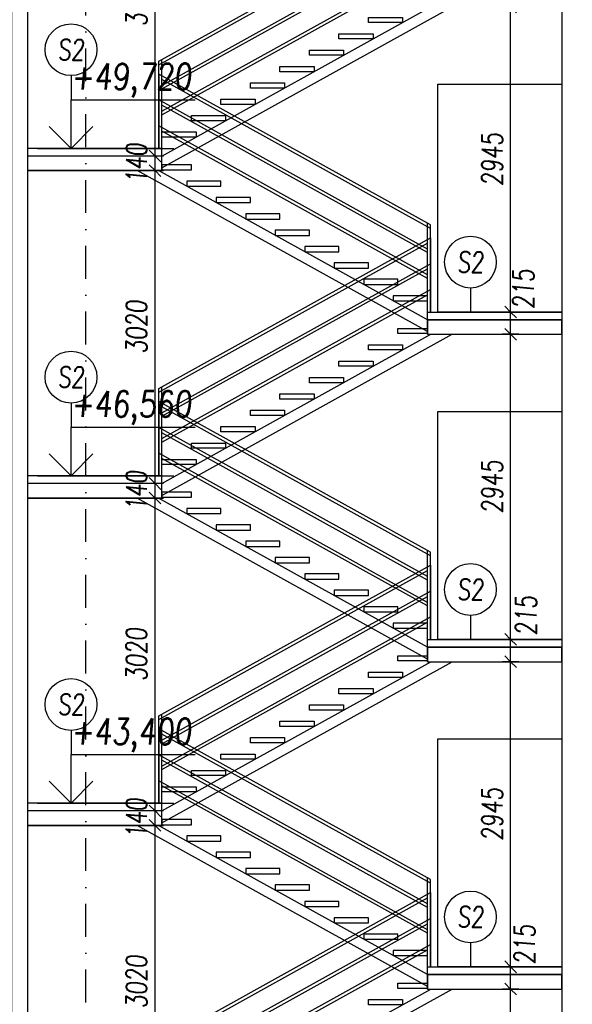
# Model space of a CAD drawing. Header units: millimetres. Extents: x -24606338 to 439687, y 151354 to 480404.
# Tile 73 of 93: x 362198 to 367538, y 229291 to 238794. Entities that reach past the tile are written whole.
import ezdxf
from ezdxf.enums import TextEntityAlignment as Align

# ---------------------------------------------------------------- set-up
doc = ezdxf.new("R2010")
doc.units = ezdxf.units.MM
doc.linetypes.add('ČERCHOVANÁ', pattern=[25.4, 12.7, -6.35, 0, -6.35])
for name, color, linetype in [('DVERE', 4, 'Continuous'), ('KOTY', 7, 'Continuous'), ('OSY', 7, 'Continuous'), ('TENKA', 4, 'Continuous'), ('TLUSTA', 2, 'Continuous'), ('ŽB', 3, 'Continuous')]:
    doc.layers.add(name, color=color, linetype=linetype)
doc.styles.add('CS-ROMANS', font='romans.shx', dxfattribs={"width": 0.75, "oblique": 5})
doc.styles.add('CS-ROMANS_100', font='romans.shx', dxfattribs={"width": 0.75, "oblique": 5, "height": 200})
doc.styles.add('ROMANS', font='romans.shx', dxfattribs={"width": 0.75, "oblique": 5, "height": 200})
doc.dimstyles.new('A_KÓTA_100', dxfattribs={"dimtxt": 200, "dimasz": 4, "dimexe": 100, "dimexo": 1500, "dimgap": 80, "dimtad": 1, "dimdec": 0, "dimdsep": 46, "dimtxsty": 'CS-ROMANS_100', "dimblk": 'KOT_CARA20', "dimcen": 90, "dimse1": 1, "dimse2": 1, "dimclrd": 256, "dimclre": 256, "dimclrt": 256, "dimadec": 0, "dimazin": 0, "dimtfac": 1, "dimtdec": 0, "dimtix": 1, "dimtmove": 2, "dimatfit": 3, "dimldrblk": 'OBLIQUE', "dimfxl": 1, "dimfxlon": 1, "dimtolj": 1, "dimarcsym": 0})

# ---------------------------------------------------------------- blocks, each defined once
blk = doc.blocks.new('VÝŠKOVÁ KÓTA 1')
at = {"ltscale": 0.25}
for p, q in [((0, 3.758), (9.586, 3.758)), ((0, 0), (0, 3.758)), ((0, 0), (-1.697, 1.697)), ((0, 0), (1.697, 1.697))]:
    blk.add_line(p, q, dxfattribs=at)
at = {"style": 'ROMANS', "oblique": 5, "width": 0.8}
blk.add_attdef('VÝŠKA', (0, 4.539), '', height=2, dxfattribs=at)
blk = doc.blocks.new('BUDOVA_A_schodiste_rez')
at = {"layer": 'TENKA', "color": 7}
for p, q in [((37.5, 2296.6), (37.5, 1580)), ((2662.5, 841.4), (37.5, 2296.6)), ((2662.5, 807.1), (67.5, 2245.7)), ((2632.5, 608), (37.5, 2046.6)), ((2632.5, 573.7), (67.5, 1995.7)), ((2632.5, 358), (37.5, 1796.6)), ((2632.5, 323.7), (67.5, 1745.7)), ((37.5, -738.6), (2662.5, 716.6)), ((37.5, -772.9), (2632.5, 665.7)), ((2662.5, 716.6), (2662.5, 0)), ((67.5, -972), (2662.5, 466.6)), ((67.5, -1006.3), (2632.5, 415.7)), ((67.5, -1222), (2662.5, 216.6)), ((67.5, -1256.3), (2632.5, 165.7))]:
    blk.add_line(p, q, dxfattribs=at)
for points in [[(67.5, 1580), (67.5, 2280)], [(2632.5, 0), (2632.5, 858)], [(2662.5, 0), (2662.5, 841.4)], [(2632.5, 0), (2632.5, 700)], [(37.5, -1580), (37.5, -738.6)], [(67.5, -1580), (67.5, -722)]]:
    blk.add_lwpolyline(points, dxfattribs=at)
at = {"layer": 'TENKA'}
for points in [[(2632.5, -189.3), (-171.2, 1365)], [(2632.5, -75), (35, 1365)], [(67.5, -1655), (2665, -215)], [(67.5, -1769.3), (2871.2, -215)]]:
    blk.add_lwpolyline(points, dxfattribs=at)
for points in [[(352.5, 1422), (67.5, 1422), (67.5, 1372), (352.5, 1372)], [(637.5, 1264), (307.4, 1264), (307.4, 1214), (637.5, 1214)], [(922.5, 1106), (592.4, 1106), (592.4, 1056), (922.5, 1056)], [(1207.5, 948), (877.4, 948), (877.4, 898), (1207.5, 898)], [(1492.5, 790), (1162.4, 790), (1162.4, 740), (1492.5, 740)], [(1777.5, 632), (1447.4, 632), (1447.4, 582), (1777.5, 582)], [(2062.5, 474), (1732.4, 474), (1732.4, 424), (2062.5, 424)], [(2347.5, 316), (2017.4, 316), (2017.4, 266), (2347.5, 266)], [(2632.5, 158), (2302.4, 158), (2302.4, 108), (2632.5, 108)], [(2347.5, -158), (2632.5, -158), (2632.5, -208), (2347.5, -208)], [(2062.5, -316), (2392.6, -316), (2392.6, -366), (2062.5, -366)], [(1777.5, -474), (2107.6, -474), (2107.6, -524), (1777.5, -524)], [(1492.5, -632), (1822.6, -632), (1822.6, -682), (1492.5, -682)], [(1207.5, -790), (1537.6, -790), (1537.6, -840), (1207.5, -840)], [(922.5, -948), (1252.6, -948), (1252.6, -998), (922.5, -998)], [(637.5, -1106), (967.6, -1106), (967.6, -1156), (637.5, -1156)], [(352.5, -1264), (682.6, -1264), (682.6, -1314), (352.5, -1314)], [(67.5, -1422), (397.6, -1422), (397.6, -1472), (67.5, -1472)]]:
    blk.add_lwpolyline(points, close=True, dxfattribs=at)
blk = doc.blocks.new('KOT_CARA20')
for p, q in [((0, 0), (-14.1, -14.1)), ((0, 20), (0, -20)), ((0, 0), (14.1, 14.1))]:
    blk.add_line(p, q)
blk = doc.blocks.new('*D2933')
at = {"layer": 'Defpoints', "color": 0, "transparency": 16777216}
for p in [(366942.4, 229437.2), (367438.2, 229437.2), (367438.2, 226492.2)]:
    blk.add_point(p, dxfattribs=at)
at = {"layer": 'KOTY', "lineweight": -2, "transparency": 16777216}
blk.add_line((366942.4, 226496.2), (366942.4, 229433.2), dxfattribs=at)
at = {"layer": 'KOTY', "lineweight": -2, "transparency": 16777216, "xscale": 4, "yscale": 4, "zscale": 4}
for p, rotation in [((366942.4, 229437.2), 90), ((366942.4, 226492.2), 270)]:
    blk.add_blockref('KOT_CARA20', p, dxfattribs=dict(at, rotation=rotation))
at = {"layer": 'KOTY', "transparency": 16777216, "insert": (366762.4, 227964.7), "char_height": 200, "attachment_point": 5, "rotation": 90, "style": 'CS-ROMANS_100'}
blk.add_mtext('\\A1;2945', dxfattribs=at)
blk = doc.blocks.new('_OBLIQUE')
at = {"color": 0, "linetype": 'ByBlock', "ltscale": 15}
blk.add_line((-0.5, -0.5), (0.5, 0.5), dxfattribs=at)
blk = doc.blocks.new('*D2934')
at = {"layer": 'Defpoints', "color": 0, "transparency": 16777216}
for p in [(366942.4, 229652.2), (367438.2, 229652.2), (367438.2, 229437.2)]:
    blk.add_point(p, dxfattribs=at)
at = {"layer": 'KOTY', "lineweight": -2, "transparency": 16777216}
blk.add_line((366942.4, 229441.2), (366942.4, 229648.2), dxfattribs=at)
at = {"layer": 'KOTY', "lineweight": -2, "transparency": 16777216, "xscale": 4, "yscale": 4, "zscale": 4}
for p, rotation in [((366942.4, 229652.2), 90), ((366942.4, 229437.2), 270)]:
    blk.add_blockref('KOT_CARA20', p, dxfattribs=dict(at, rotation=rotation))
at = {"layer": 'KOTY', "transparency": 16777216, "insert": (367076.9, 229867.3), "char_height": 200, "attachment_point": 5, "rotation": 90, "style": 'CS-ROMANS_100'}
blk.add_mtext('\\A1;215', dxfattribs=at)
blk = doc.blocks.new('*D2935')
at = {"layer": 'Defpoints', "color": 0, "transparency": 16777216}
for p in [(366942.4, 232597.2), (367438.2, 232597.2), (367438.2, 229652.2)]:
    blk.add_point(p, dxfattribs=at)
at = {"layer": 'KOTY', "lineweight": -2, "transparency": 16777216}
blk.add_line((366942.4, 229656.2), (366942.4, 232593.2), dxfattribs=at)
at = {"layer": 'KOTY', "lineweight": -2, "transparency": 16777216, "xscale": 4, "yscale": 4, "zscale": 4}
for p, rotation in [((366942.4, 232597.2), 90), ((366942.4, 229652.2), 270)]:
    blk.add_blockref('KOT_CARA20', p, dxfattribs=dict(at, rotation=rotation))
at = {"layer": 'KOTY', "transparency": 16777216, "insert": (366762.4, 231124.7), "char_height": 200, "attachment_point": 5, "rotation": 90, "style": 'CS-ROMANS_100'}
blk.add_mtext('\\A1;2945', dxfattribs=at)
blk = doc.blocks.new('*D2936')
at = {"layer": 'Defpoints', "color": 0, "transparency": 16777216}
for p in [(366942.4, 232812.2), (367438.2, 232812.2), (367438.2, 232597.2)]:
    blk.add_point(p, dxfattribs=at)
at = {"layer": 'KOTY', "lineweight": -2, "transparency": 16777216}
blk.add_line((366942.4, 232601.2), (366942.4, 232808.2), dxfattribs=at)
at = {"layer": 'KOTY', "lineweight": -2, "transparency": 16777216, "xscale": 4, "yscale": 4, "zscale": 4}
for p, rotation in [((366942.4, 232812.2), 90), ((366942.4, 232597.2), 270)]:
    blk.add_blockref('KOT_CARA20', p, dxfattribs=dict(at, rotation=rotation))
at = {"layer": 'KOTY', "transparency": 16777216, "insert": (367090.6, 233041.5), "char_height": 200, "attachment_point": 5, "rotation": 90, "style": 'CS-ROMANS_100'}
blk.add_mtext('\\A1;215', dxfattribs=at)
blk = doc.blocks.new('*D2937')
at = {"layer": 'Defpoints', "color": 0, "transparency": 16777216}
for p in [(366942.4, 235757.2), (367438.2, 235757.2), (367438.2, 232812.2)]:
    blk.add_point(p, dxfattribs=at)
at = {"layer": 'KOTY', "lineweight": -2, "transparency": 16777216}
blk.add_line((366942.4, 232816.2), (366942.4, 235753.2), dxfattribs=at)
at = {"layer": 'KOTY', "lineweight": -2, "transparency": 16777216, "xscale": 4, "yscale": 4, "zscale": 4}
for p, rotation in [((366942.4, 235757.2), 90), ((366942.4, 232812.2), 270)]:
    blk.add_blockref('KOT_CARA20', p, dxfattribs=dict(at, rotation=rotation))
at = {"layer": 'KOTY', "transparency": 16777216, "insert": (366762.4, 234284.7), "char_height": 200, "attachment_point": 5, "rotation": 90, "style": 'CS-ROMANS_100'}
blk.add_mtext('\\A1;2945', dxfattribs=at)
blk = doc.blocks.new('*D2938')
at = {"layer": 'Defpoints', "color": 0, "transparency": 16777216}
for p in [(366942.4, 235972.2), (367438.2, 235972.2), (367438.2, 235757.2)]:
    blk.add_point(p, dxfattribs=at)
at = {"layer": 'KOTY', "lineweight": -2, "transparency": 16777216}
blk.add_line((366942.4, 235761.2), (366942.4, 235968.2), dxfattribs=at)
at = {"layer": 'KOTY', "lineweight": -2, "transparency": 16777216, "xscale": 4, "yscale": 4, "zscale": 4}
for p, rotation in [((366942.4, 235972.2), 90), ((366942.4, 235757.2), 270)]:
    blk.add_blockref('KOT_CARA20', p, dxfattribs=dict(at, rotation=rotation))
at = {"layer": 'KOTY', "transparency": 16777216, "insert": (367064.8, 236193.8), "char_height": 200, "attachment_point": 5, "rotation": 90, "style": 'CS-ROMANS_100'}
blk.add_mtext('\\A1;215', dxfattribs=at)
blk = doc.blocks.new('*D2939')
at = {"layer": 'Defpoints', "color": 0, "transparency": 16777216}
for p in [(366942.4, 238917.2), (367438.2, 238917.2), (367438.2, 235972.2)]:
    blk.add_point(p, dxfattribs=at)
at = {"layer": 'KOTY', "lineweight": -2, "transparency": 16777216}
blk.add_line((366942.4, 235976.2), (366942.4, 238913.2), dxfattribs=at)
at = {"layer": 'KOTY', "lineweight": -2, "transparency": 16777216, "xscale": 4, "yscale": 4, "zscale": 4}
for p, rotation in [((366942.4, 238917.2), 90), ((366942.4, 235972.2), 270)]:
    blk.add_blockref('KOT_CARA20', p, dxfattribs=dict(at, rotation=rotation))
at = {"layer": 'KOTY', "transparency": 16777216, "insert": (366762.4, 237444.7), "char_height": 200, "attachment_point": 5, "rotation": 90, "style": 'CS-ROMANS_100'}
blk.add_mtext('\\A1;2945', dxfattribs=at)
blk = doc.blocks.new('*D3418')
at = {"layer": 'Defpoints', "color": 0, "transparency": 16777216}
for p in [(363190.4, 231017.2), (363507.3, 231017.2), (363190.4, 227997.2)]:
    blk.add_point(p, dxfattribs=at)
at = {"layer": 'KOTY', "lineweight": -2, "transparency": 16777216}
blk.add_line((363507.3, 228001.2), (363507.3, 231013.2), dxfattribs=at)
at = {"layer": 'KOTY', "lineweight": -2, "transparency": 16777216, "xscale": 4, "yscale": 4, "zscale": 4}
for p, rotation in [((363507.3, 231017.2), 90), ((363507.3, 227997.2), 270)]:
    blk.add_blockref('KOT_CARA20', p, dxfattribs=dict(at, rotation=rotation))
at = {"layer": 'KOTY', "transparency": 16777216, "insert": (363327.3, 229507.2), "char_height": 200, "attachment_point": 5, "rotation": 90, "style": 'CS-ROMANS_100'}
blk.add_mtext('\\A1;3020', dxfattribs=at)
blk = doc.blocks.new('*D3419')
at = {"layer": 'Defpoints', "color": 0, "transparency": 16777216}
for p in [(363190.4, 231157.2), (363507.3, 231157.2), (363190.4, 231017.2)]:
    blk.add_point(p, dxfattribs=at)
at = {"layer": 'KOTY', "lineweight": -2, "transparency": 16777216}
for p, q in [((363507.3, 231161.2), (363507.3, 231165.2)), ((363507.3, 231017.2), (363507.3, 231157.2)), ((363507.3, 231013.2), (363507.3, 231009.2))]:
    blk.add_line(p, q, dxfattribs=at)
at = {"layer": 'KOTY', "lineweight": -2, "transparency": 16777216, "xscale": 4, "yscale": 4, "zscale": 4}
for p, rotation in [((363507.3, 231157.2), 270), ((363507.3, 231017.2), 90)]:
    blk.add_blockref('KOT_CARA20', p, dxfattribs=dict(at, rotation=rotation))
at = {"layer": 'KOTY', "transparency": 16777216, "insert": (363327.3, 231087.2), "char_height": 200, "attachment_point": 5, "rotation": 90, "style": 'CS-ROMANS_100'}
blk.add_mtext('\\A1;140', dxfattribs=at)
blk = doc.blocks.new('*D3420')
at = {"layer": 'Defpoints', "color": 0, "transparency": 16777216}
for p in [(363190.4, 234177.2), (363507.3, 234177.2), (363190.4, 231157.2)]:
    blk.add_point(p, dxfattribs=at)
at = {"layer": 'KOTY', "lineweight": -2, "transparency": 16777216}
blk.add_line((363507.3, 231161.2), (363507.3, 234173.2), dxfattribs=at)
at = {"layer": 'KOTY', "lineweight": -2, "transparency": 16777216, "xscale": 4, "yscale": 4, "zscale": 4}
for p, rotation in [((363507.3, 234177.2), 90), ((363507.3, 231157.2), 270)]:
    blk.add_blockref('KOT_CARA20', p, dxfattribs=dict(at, rotation=rotation))
at = {"layer": 'KOTY', "transparency": 16777216, "insert": (363327.3, 232667.2), "char_height": 200, "attachment_point": 5, "rotation": 90, "style": 'CS-ROMANS_100'}
blk.add_mtext('\\A1;3020', dxfattribs=at)
blk = doc.blocks.new('*D3421')
at = {"layer": 'Defpoints', "color": 0, "transparency": 16777216}
for p in [(363190.4, 234317.2), (363507.3, 234317.2), (363190.4, 234177.2)]:
    blk.add_point(p, dxfattribs=at)
at = {"layer": 'KOTY', "lineweight": -2, "transparency": 16777216}
for p, q in [((363507.3, 234321.2), (363507.3, 234325.2)), ((363507.3, 234177.2), (363507.3, 234317.2)), ((363507.3, 234173.2), (363507.3, 234169.2))]:
    blk.add_line(p, q, dxfattribs=at)
at = {"layer": 'KOTY', "lineweight": -2, "transparency": 16777216, "xscale": 4, "yscale": 4, "zscale": 4}
for p, rotation in [((363507.3, 234317.2), 270), ((363507.3, 234177.2), 90)]:
    blk.add_blockref('KOT_CARA20', p, dxfattribs=dict(at, rotation=rotation))
at = {"layer": 'KOTY', "transparency": 16777216, "insert": (363327.3, 234247.2), "char_height": 200, "attachment_point": 5, "rotation": 90, "style": 'CS-ROMANS_100'}
blk.add_mtext('\\A1;140', dxfattribs=at)
blk = doc.blocks.new('*D3422')
at = {"layer": 'Defpoints', "color": 0, "transparency": 16777216}
for p in [(363123.5, 237337.2), (363507.3, 237337.2), (363190.4, 234317.2)]:
    blk.add_point(p, dxfattribs=at)
at = {"layer": 'KOTY', "lineweight": -2, "transparency": 16777216}
blk.add_line((363507.3, 234321.2), (363507.3, 237333.2), dxfattribs=at)
at = {"layer": 'KOTY', "lineweight": -2, "transparency": 16777216, "xscale": 4, "yscale": 4, "zscale": 4}
for p, rotation in [((363507.3, 237337.2), 90), ((363507.3, 234317.2), 270)]:
    blk.add_blockref('KOT_CARA20', p, dxfattribs=dict(at, rotation=rotation))
at = {"layer": 'KOTY', "transparency": 16777216, "insert": (363327.3, 235827.2), "char_height": 200, "attachment_point": 5, "rotation": 90, "style": 'CS-ROMANS_100'}
blk.add_mtext('\\A1;3020', dxfattribs=at)
blk = doc.blocks.new('*D3423')
at = {"layer": 'Defpoints', "color": 0, "transparency": 16777216}
for p in [(363101.6, 237477.2), (363507.3, 237477.2), (363123.5, 237337.2)]:
    blk.add_point(p, dxfattribs=at)
at = {"layer": 'KOTY', "lineweight": -2, "transparency": 16777216}
for p, q in [((363507.3, 237481.2), (363507.3, 237485.2)), ((363507.3, 237337.2), (363507.3, 237477.2)), ((363507.3, 237333.2), (363507.3, 237329.2))]:
    blk.add_line(p, q, dxfattribs=at)
at = {"layer": 'KOTY', "lineweight": -2, "transparency": 16777216, "xscale": 4, "yscale": 4, "zscale": 4}
for p, rotation in [((363507.3, 237477.2), 270), ((363507.3, 237337.2), 90)]:
    blk.add_blockref('KOT_CARA20', p, dxfattribs=dict(at, rotation=rotation))
at = {"layer": 'KOTY', "transparency": 16777216, "insert": (363327.3, 237407.2), "char_height": 200, "attachment_point": 5, "rotation": 90, "style": 'CS-ROMANS_100'}
blk.add_mtext('\\A1;140', dxfattribs=at)
blk = doc.blocks.new('*D3424')
at = {"layer": 'Defpoints', "color": 0, "transparency": 16777216}
for p in [(363096.3, 240497.2), (363507.3, 240497.2), (363101.6, 237477.2)]:
    blk.add_point(p, dxfattribs=at)
at = {"layer": 'KOTY', "lineweight": -2, "transparency": 16777216}
blk.add_line((363507.3, 237481.2), (363507.3, 240493.2), dxfattribs=at)
at = {"layer": 'KOTY', "lineweight": -2, "transparency": 16777216, "xscale": 4, "yscale": 4, "zscale": 4}
for p, rotation in [((363507.3, 240497.2), 90), ((363507.3, 237477.2), 270)]:
    blk.add_blockref('KOT_CARA20', p, dxfattribs=dict(at, rotation=rotation))
at = {"layer": 'KOTY', "transparency": 16777216, "insert": (363327.3, 238987.2), "char_height": 200, "attachment_point": 5, "rotation": 90, "style": 'CS-ROMANS_100'}
blk.add_mtext('\\A1;3020', dxfattribs=at)

msp = doc.modelspace()

# ---------------------------------------------------------------- linework, layer by layer
at = {"layer": 'DVERE'}
for points in [[(366238.246, 238172.158), (367438.246, 238172.158), (367438.246, 235972.158), (366238.246, 235972.158)], [(366238.246, 235012.158), (367438.246, 235012.158), (367438.246, 232812.158), (366238.246, 232812.158)], [(366238.246, 231852.158), (367438.246, 231852.158), (367438.246, 229652.158), (366238.246, 229652.158)]]:
    msp.add_lwpolyline(points, close=True, dxfattribs=at)
at = {"layer": 'KOTY'}
for p, q in [((362694.218, 238253.885), (362694.218, 238021.925)), ((366553.922, 236204.118), (366553.922, 235972.158)), ((362694.218, 235093.885), (362694.218, 234861.925)), ((366553.922, 233044.118), (366553.922, 232812.158)), ((362694.218, 231933.885), (362694.218, 231701.925)), ((366553.922, 229884.118), (366553.922, 229652.158))]:
    msp.add_line(p, q, dxfattribs=at)
at = {"layer": 'KOTY', "linetype": 'ByBlock'}
for p, q in [((362371.244, 237552.158), (363688.339, 237552.158)), ((362371.244, 234392.158), (363688.339, 234392.158)), ((362371.244, 231232.158), (363688.339, 231232.158))]:
    msp.add_line(p, q, dxfattribs=at)
at = {"layer": 'KOTY', "ltscale": 20}
for centre in [(362694.218, 238503.885), (366553.922, 236454.118), (362694.218, 235343.885), (366553.922, 233294.118), (362694.218, 232183.885), (366553.922, 230134.118)]:
    msp.add_circle(centre, 250, dxfattribs=at)
at = {"layer": 'OSY', "linetype": 'ČERCHOVANÁ', "ltscale": 25}
msp.add_lwpolyline([(362838.246, 174688.935), (362838.246, 251607.158)], dxfattribs=at)
at = {"layer": 'TENKA'}
for points in [[(363573.246, 237477.158), (362273.246, 237477.158)], [(366138.246, 235897.158), (367438.246, 235897.158)], [(363573.246, 234317.158), (362273.246, 234317.158)], [(366138.246, 232737.158), (367438.246, 232737.158)], [(363573.246, 231157.158), (362273.246, 231157.158)], [(366138.246, 229577.158), (367438.246, 229577.158)]]:
    msp.add_lwpolyline(points, dxfattribs=at)
at = {"layer": 'TLUSTA'}
for points in [[(362273.246, 249627.158), (362273.246, 193237.158)], [(367438.246, 245237.158), (367438.246, 179302.158)], [(363573.246, 237552.158), (362273.246, 237552.158)], [(363573.246, 237337.158), (363573.246, 237552.158)], [(363573.246, 237337.158), (362273.246, 237337.158)], [(366138.246, 235972.158), (367438.246, 235972.158)], [(366138.246, 235757.158), (366138.246, 235972.158)], [(366138.246, 235757.158), (367438.246, 235757.158)], [(363573.246, 234392.158), (362273.246, 234392.158)], [(363573.246, 234177.158), (363573.246, 234392.158)], [(363573.246, 234177.158), (362273.246, 234177.158)], [(366138.246, 232812.158), (367438.246, 232812.158)], [(366138.246, 232597.158), (366138.246, 232812.158)], [(366138.246, 232597.158), (367438.246, 232597.158)], [(363573.246, 231232.158), (362273.246, 231232.158)], [(363573.246, 231017.158), (363573.246, 231232.158)], [(363573.246, 231017.158), (362273.246, 231017.158)], [(366138.246, 229652.158), (367438.246, 229652.158)], [(366138.246, 229437.158), (366138.246, 229652.158)], [(366138.246, 229437.158), (367438.246, 229437.158)]]:
    msp.add_lwpolyline(points, dxfattribs=at)
at = {"layer": 'ŽB'}
for points in [[(362123.246, 249627.158), (362273.246, 249627.158), (362273.246, 193237.158), (362123.246, 193237.158)], [(362273.246, 237337.158), (363573.246, 237337.158), (363573.246, 237477.158), (362273.246, 237477.158)], [(366138.246, 235757.158), (367438.246, 235757.158), (367438.246, 235897.158), (366138.246, 235897.158)], [(362273.246, 234177.158), (363573.246, 234177.158), (363573.246, 234317.158), (362273.246, 234317.158)], [(366138.246, 232597.158), (367438.246, 232597.158), (367438.246, 232737.158), (366138.246, 232737.158)], [(362273.246, 231017.158), (363573.246, 231017.158), (363573.246, 231157.158), (362273.246, 231157.158)], [(366138.246, 229437.158), (367438.246, 229437.158), (367438.246, 229577.158), (366138.246, 229577.158)]]:
    msp.add_lwpolyline(points, close=True, dxfattribs=at)
msp.add_lwpolyline([(367438.246, 245237.158), (367438.246, 179302.158), (367638.246, 179302.158), (367638.246, 245237.158)], dxfattribs=at)

# ---------------------------------------------------------------- block references
at = {"layer": 'KOTY', "xscale": 125, "yscale": 125, "zscale": 125}
for p, values in [((362694.218, 237552.158), {'VÝŠKA': '+49,720'}), ((362694.218, 234392.158), {'VÝŠKA': '+46,560'}), ((362694.218, 231232.158), {'VÝŠKA': '+43,400'})]:
    msp.add_blockref('VÝŠKOVÁ KÓTA 1', p, dxfattribs=at).add_auto_attribs(values)
at = {"layer": 'TENKA'}
for p in [(363505.746, 239132.158), (363505.746, 235972.158), (363505.746, 232812.158), (363505.746, 229652.158)]:
    msp.add_blockref('BUDOVA_A_schodiste_rez', p, dxfattribs=at)

# ---------------------------------------------------------------- texts
at = {"layer": 'KOTY', "ltscale": 20, "style": 'CS-ROMANS', "oblique": 5, "width": 0.75}
for p in [(362694.218, 238503.885), (366553.922, 236454.118), (362694.218, 235343.885), (366553.922, 233294.118), (362694.218, 232183.885), (366553.922, 230134.118)]:
    msp.add_text('S2', height=200, dxfattribs=at).set_placement(p, align=Align.MIDDLE)

# ---------------------------------------------------------------- dimensions: what is measured, and where the dimension line sits
at = {"layer": 'KOTY'}
for base, p1, p2, picture, middle in [((363507.293, 240497.158), (363101.603, 237477.158), (363096.311, 240497.158), '*D3424', (363327.293, 238987.158)), ((366942.424, 238917.158), (367438.246, 235972.158), (367438.246, 238917.158), '*D2939', (366762.424, 237444.658)), ((363507.293, 237477.158), (363123.544, 237337.158), (363101.603, 237477.158), '*D3423', (363327.293, 237407.158)), ((363507.293, 237337.158), (363190.433, 234317.158), (363123.544, 237337.158), '*D3422', (363327.293, 235827.158)), ((366942.424, 235757.158), (367438.246, 232812.158), (367438.246, 235757.158), '*D2937', (366762.424, 234284.658)), ((363507.293, 234317.158), (363190.433, 234177.158), (363190.433, 234317.158), '*D3421', (363327.293, 234247.158)), ((363507.293, 234177.158), (363190.433, 231157.158), (363190.433, 234177.158), '*D3420', (363327.293, 232667.158)), ((366942.424, 232597.158), (367438.246, 229652.158), (367438.246, 232597.158), '*D2935', (366762.424, 231124.658)), ((363507.293, 231157.158), (363190.433, 231017.158), (363190.433, 231157.158), '*D3419', (363327.293, 231087.158)), ((363507.293, 231017.158), (363190.433, 227997.158), (363190.433, 231017.158), '*D3418', (363327.293, 229507.158)), ((366942.424, 229437.158), (367438.246, 226492.158), (367438.246, 229437.158), '*D2933', (366762.424, 227964.658))]:
    dim = msp.add_linear_dim(base=base, p1=p1, p2=p2, angle=90, dimstyle='A_KÓTA_100', dxfattribs=at)
    dim.commit()
    dim.dimension.update_dxf_attribs({"geometry": picture, "text_midpoint": middle})
for base, p1, p2, picture, middle in [((366942.424, 235972.158), (367438.246, 235757.158), (367438.246, 235972.158), '*D2938', (367064.804, 236193.826)), ((366942.424, 232812.158), (367438.246, 232597.158), (367438.246, 232812.158), '*D2936', (367090.584, 233041.471)), ((366942.424, 229652.158), (367438.246, 229437.158), (367438.246, 229652.158), '*D2934', (367076.894, 229867.276))]:
    dim = msp.add_linear_dim(base=base, p1=p1, p2=p2, angle=90, dimstyle='A_KÓTA_100', dxfattribs=at)
    dim.commit()
    dim.dimension.update_dxf_attribs({"geometry": picture, "text_midpoint": middle, "dimtype": 160})

doc.saveas('drawing.dxf')
